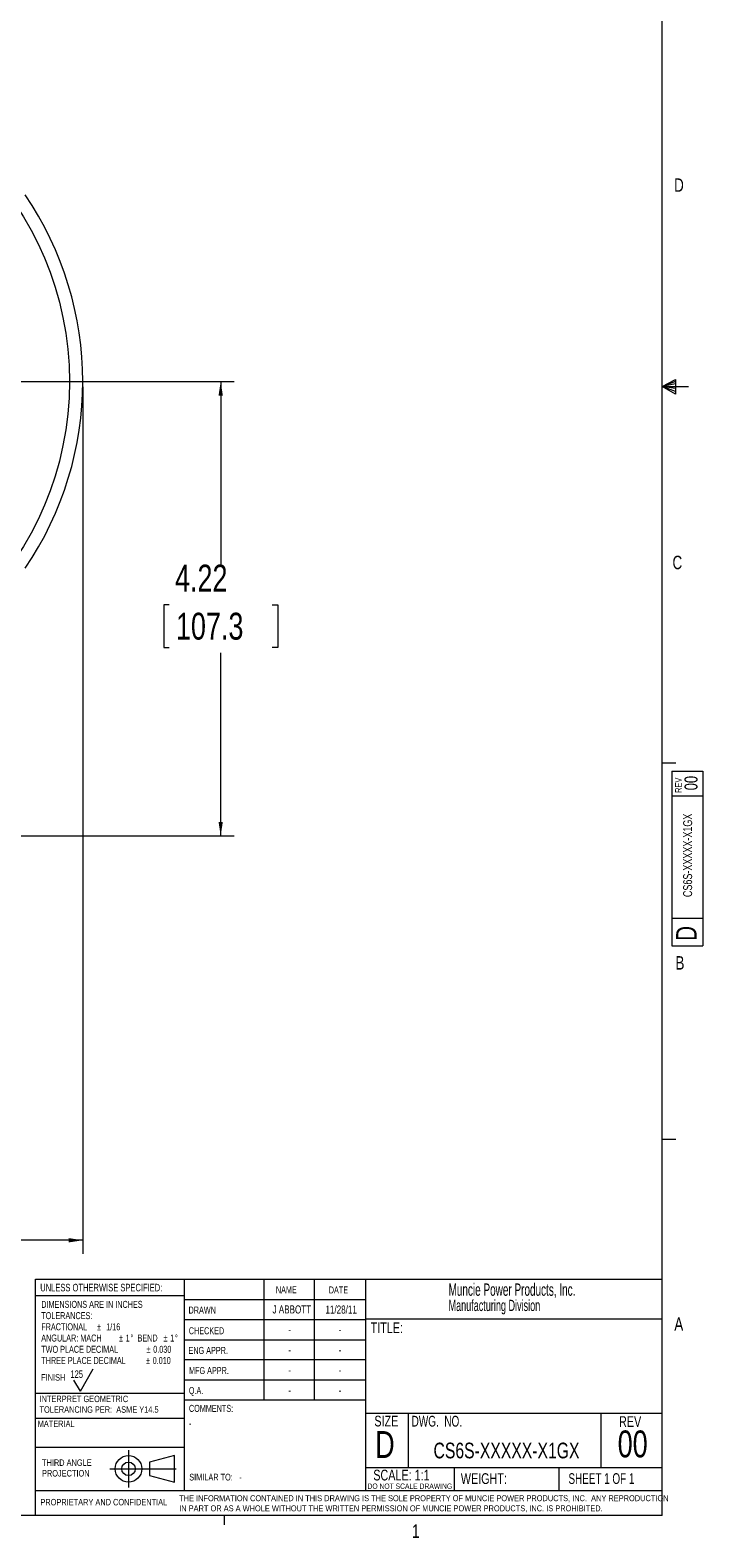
# Model space of a CAD drawing. Header units: inches. Extents: x 0.3 to 33.9, y 0.2 to 21.7.
# Tile 19 of 23: x 27.6 to 33.9, y 0.2 to 14.2. Entities that reach past the tile are written whole.
import ezdxf

# ---------------------------------------------------------------- set-up
doc = ezdxf.new("R2010")
doc.units = ezdxf.units.IN
doc.header["$MEASUREMENT"] = 0
doc.header["$PDSIZE"] = -1
doc.linetypes.add('CENTERX2', pattern=[0.8, 0.5, -0.1, 0.1, -0.1])
doc.layers.add('BORDER', color=7, linetype='Continuous', lineweight=15)
doc.layers.add('SLD-0', color=7, linetype='Continuous', lineweight=15)
doc.styles.add('SLDTEXTSTYLE0', font='TXT', dxfattribs={"width": 0.75})
doc.styles.add('SLDTEXTSTYLE1', font='TXT', dxfattribs={"width": 0.605})
doc.styles.add('SLDTEXTSTYLE2', font='TXT', dxfattribs={"width": 0.694444})
doc.styles.add('SLDTEXTSTYLE3', font='TXT', dxfattribs={"width": 0.6875})
doc.dimstyles.new('SLDDIMSTYLE0', dxfattribs={"dimtxt": 0.25, "dimasz": 0.13, "dimexe": 0, "dimexo": 0.0625, "dimgap": 0.0625, "dimtad": 0, "dimtih": 1, "dimtoh": 1, "dimdec": 4, "dimrnd": 1e-09, "dimzin": 12, "dimdsep": 46, "dimtxsty": 'SLDTEXTSTYLE0', "dimsah": 1, "dimcen": 0.09, "dimadec": 0, "dimazin": 3, "dimtfac": 1, "dimtdec": 4, "dimtofl": 0, "dimtmove": 0, "dimatfit": 3, "dimfxl": 1, "dimfrac": 2, "dimtolj": 1, "dimtzin": 12, "dimarcsym": 0})

# ---------------------------------------------------------------- blocks, each defined once
blk = doc.blocks.new('Block1')
at = {"layer": 'SLD-0', "color": 1, "linetype": 'CENTERX2'}
for p, q in [((3.162, 0.867), (3.162, 0.522)), ((2.989, 0.695), (3.334, 0.695))]:
    blk.add_line(p, q, dxfattribs=at)
at = {"layer": 'SLD-0', "color": 1}
for p, q in [((3.589, 0.818), (3.359, 0.758)), ((3.359, 0.758), (3.359, 0.632)), ((3.589, 0.571), (3.589, 0.818)), ((3.334, 0.695), (3.604, 0.695)), ((3.359, 0.632), (3.589, 0.571))]:
    blk.add_line(p, q, dxfattribs=at)
for radius in [0.124, 0.0629]:
    blk.add_circle((3.162, 0.695), radius, dxfattribs=at)
blk = doc.blocks.new('SW_NOTE_0')
at = {"layer": 'SLD-0', "color": 0, "char_height": 0.06, "attachment_point": 1, "style": 'SLDTEXTSTYLE0'}
for s, insert in [('THIRD ANGLE', (0, 0.077)), ('PROJECTION', (0, -0.022))]:
    blk.add_mtext(s, dxfattribs=dict(at, insert=insert))
blk = doc.blocks.new('SW_NOTE_1')
at = {"layer": 'SLD-0', "color": 0, "char_height": 0.055, "attachment_point": 1, "style": 'SLDTEXTSTYLE0'}
for s, insert in [('THE INFORMATION CONTAINED IN THIS DRAWING IS THE SOLE PROPERTY OF MUNCIE POWER PRODUCTS, INC.  ANY REPRODUCTION', (0, 0.071)), ('IN PART OR AS A WHOLE WITHOUT THE WRITTEN PERMISSION OF MUNCIE POWER PRODUCTS, INC. IS PROHIBITED.', (0, -0.023))]:
    blk.add_mtext(s, dxfattribs=dict(at, insert=insert))
blk = doc.blocks.new('SW_NOTE_2')
at = {"layer": 'SLD-0', "color": 0, "char_height": 0.065, "attachment_point": 1, "style": 'SLDTEXTSTYLE0'}
for s, insert in [('DIMENSIONS ARE IN INCHES', (0, 0.084)), ('TOLERANCES:', (0, -0.021)), ('FRACTIONAL', (0, -0.125)), ('%%p', (0.518, -0.125)), ('1/16', (0.604, -0.125)), ('ANGULAR: MACH', (0, -0.229)), ('%%p', (0.723, -0.229)), ('1', (0.785, -0.229)), ('%%d', (0.829, -0.229)), ('BEND', (0.895, -0.229)), ('%%p', (1.137, -0.229)), ('1', (1.199, -0.229)), ('%%d', (1.243, -0.229)), ('TWO PLACE DECIMAL', (0, -0.334)), ('%%p', (0.979, -0.334)), ('0.030', (1.041, -0.334)), ('THREE PLACE DECIMAL', (0, -0.438)), ('%%p', (0.974, -0.438)), ('0.010', (1.036, -0.438))]:
    blk.add_mtext(s, dxfattribs=dict(at, insert=insert))
blk = doc.blocks.new('SW_NOTE_3')
at = {"layer": 'SLD-0', "color": 0, "char_height": 0.06, "attachment_point": 1, "style": 'SLDTEXTSTYLE0'}
for s, insert in [('INTERPRET GEOMETRIC', (0, 0.077)), ('TOLERANCING PER:  ASME Y14.5', (0, -0.022))]:
    blk.add_mtext(s, dxfattribs=dict(at, insert=insert))
blk = doc.blocks.new('SW_NOTE_4')
at = {"layer": 'SLD-0', "color": 0, "attachment_point": 1, "style": 'SLDTEXTSTYLE1'}
for s, insert, char_height in [('Muncie Power Products, Inc.', (0, 0.147), 0.11458), ('Manufacturing Division', (0, -0.005), 0.10417)]:
    blk.add_mtext(s, dxfattribs=dict(at, insert=insert, char_height=char_height))
blk = doc.blocks.new('*D11')
at = {"layer": 'SLD-0'}
for p, q in [((28.133, 10.906), (28.133, 2.846)), ((23.803, 6.901), (23.803, 2.846)), ((23.803, 2.971), (25.349, 2.971)), ((25.489, 3.008), (25.438, 3.008)), ((25.438, 3.008), (25.438, 2.611)), ((26.447, 3.008), (26.498, 3.008)), ((26.498, 3.008), (26.498, 2.611)), ((28.133, 2.971), (26.587, 2.971)), ((25.438, 2.611), (25.489, 2.611)), ((26.498, 2.611), (26.447, 2.611))]:
    blk.add_line(p, q, dxfattribs=at)
for points in [[(23.803, 2.971), (23.933, 2.951), (23.933, 2.991)], [(28.133, 2.971), (28.003, 2.991), (28.003, 2.951)]]:
    blk.add_solid(points, dxfattribs=at)
at = {"layer": 'SLD-0', "char_height": 0.25, "attachment_point": 1, "style": 'SLDTEXTSTYLE0'}
for s, insert in [('4.33', (25.543, 3.381, 0.004)), ('110.0', (25.552, 2.934, 0.004))]:
    blk.add_mtext(s, dxfattribs=dict(at, insert=insert))
blk = doc.blocks.new('*D16')
at = {"layer": 'SLD-0'}
for p, q in [((26.117, 10.956), (29.541, 10.956)), ((29.416, 10.956), (29.416, 9.254)), ((28.937, 8.88), (28.886, 8.88)), ((28.886, 8.88), (28.886, 8.483)), ((29.895, 8.88), (29.946, 8.88)), ((29.946, 8.88), (29.946, 8.483)), ((28.886, 8.483), (28.937, 8.483)), ((29.416, 6.731), (29.416, 8.433)), ((29.946, 8.483), (29.895, 8.483)), ((25.664, 6.731), (29.541, 6.731))]:
    blk.add_line(p, q, dxfattribs=at)
for points in [[(29.416, 10.956), (29.396, 10.826), (29.436, 10.826)], [(29.416, 6.731), (29.436, 6.861), (29.396, 6.861)]]:
    blk.add_solid(points, dxfattribs=at)
at = {"layer": 'SLD-0', "char_height": 0.25, "attachment_point": 1, "style": 'SLDTEXTSTYLE0'}
for s, insert in [('4.22', (28.991, 9.253, -1.494)), ('107.3', (29, 8.806, -1.494))]:
    blk.add_mtext(s, dxfattribs=dict(at, insert=insert))

msp = doc.modelspace()

# ---------------------------------------------------------------- linework, layer by layer
at = {"color": 7, "linetype": 'Continuous', "lineweight": 15}
msp.add_circle((25.05303, 10.95577), 2.95632, dxfattribs=at)
msp.add_arc((25.05303, 10.95577), 3.08, 325.683879, 34.316121, dxfattribs=at)
at = {"layer": 'BORDER'}
for p, q in [((27.6942, 0.6448), (27.6942, 2.60915)), ((27.6942, 2.60915), (33.52288, 2.60915)), ((29.07565, 2.60915), (29.07565, 0.6448)), ((29.81658, 2.60915), (29.81658, 1.48415)), ((30.28511, 2.60915), (30.28511, 1.48415)), ((30.76416, 2.60915), (30.76416, 0.6448)), ((29.07565, 2.45481), (27.6942, 2.45481)), ((29.07565, 2.42165), (30.76416, 2.42165)), ((29.07565, 2.23415), (30.76416, 2.23415)), ((30.76416, 2.242), (33.52288, 2.242)), ((29.07565, 2.04665), (30.76416, 2.04665)), ((30.76416, 1.85915), (29.07565, 1.85915)), ((28.11103, 1.56667), (28.23103, 1.77452)), ((27.6942, 1.54993), (29.07565, 1.54993)), ((28.11103, 1.56667), (28.05103, 1.67059)), ((30.76416, 1.67165), (29.07565, 1.67165)), ((30.76416, 1.48415), (29.07259, 1.48415)), ((27.6942, 1.31731), (29.07565, 1.31731)), ((30.76416, 1.36466), (33.52288, 1.36466)), ((31.1597, 1.36466), (31.1597, 0.85768)), ((32.95094, 1.36466), (32.95094, 0.85768)), ((27.6942, 1.04731), (29.07565, 1.04731)), ((30.76416, 0.85768), (33.52288, 0.85768)), ((31.5873, 0.85768), (31.5873, 0.6448)), ((32.55921, 0.85768), (32.55921, 0.6448)), ((27.69114, 0.6448), (27.69114, 0.4106)), ((27.69114, 0.6448), (33.52288, 0.6448))]:
    msp.add_line(p, q, dxfattribs=at)
at = {"layer": 'SLD-0'}
for p, q in [((33.52288, 0.4106), (33.52288, 21.4106)), ((33.52288, 10.9106), (33.64687, 10.97614)), ((33.64687, 10.95768), (33.52288, 10.9106)), ((33.64687, 10.97614), (33.64687, 10.83733)), ((33.64687, 10.93372), (33.52288, 10.9106)), ((33.64687, 10.89135), (33.52288, 10.9106)), ((33.64687, 10.86464), (33.52288, 10.9106)), ((33.64687, 10.83733), (33.52288, 10.9106)), ((33.52288, 10.9106), (33.76592, 10.9106)), ((33.52288, 7.4106), (33.64788, 7.4106)), ((33.61007, 7.33155), (33.89987, 7.33155)), ((33.61007, 7.33155), (33.61007, 5.70895)), ((33.89987, 7.33155), (33.89987, 5.70895)), ((33.89987, 7.09941), (33.61007, 7.09941)), ((33.61007, 5.96501), (33.89987, 5.96501)), ((33.61007, 5.70895), (33.89987, 5.70895)), ((33.52288, 3.9106), (33.64788, 3.9106)), ((33.52288, 0.4106), (0.52288, 0.4106)), ((29.44788, 0.4106), (29.44788, 0.3258))]:
    msp.add_line(p, q, dxfattribs=at)
msp.add_point((28.13303, 10.95577), dxfattribs=at)

# ---------------------------------------------------------------- block references
at = {"color": 7, "linetype": 'Continuous'}
msp.add_blockref('Block1', (25.39646, 0.1508), dxfattribs=at)
at = {"layer": 'SLD-0'}
for name, p in [('SW_NOTE_4', (31.53501, 2.42217)), ('SW_NOTE_2', (27.74737, 2.32361)), ('SW_NOTE_3', (27.73135, 1.44904)), ('SW_NOTE_0', (27.7542, 0.85635)), ('SW_NOTE_1', (29.03006, 0.52905))]:
    msp.add_blockref(name, p, dxfattribs=at)

# ---------------------------------------------------------------- texts
at = {"color": 7, "linetype": 'Continuous', "lineweight": 0, "char_height": 0.125, "attachment_point": 1, "style": 'SLDTEXTSTYLE0'}
for s, insert in [('D', (33.6323, 12.84506)), ('C', (33.61746, 9.33603)), ('B', (33.64505, 5.61286)), ('A', (33.63405, 2.25433)), ('1', (31.19544, 0.32903))]:
    msp.add_mtext(s, dxfattribs=dict(at, insert=insert))
at = {"color": 7, "linetype": 'Continuous', "lineweight": 0, "rotation": 90, "style": 'SLDTEXTSTYLE0'}
for s, insert, char_height, attachment_point in [('00', (33.72971, 7.22198), 0.12, 2), ('REV', (33.64215, 7.13138), 0.06, 1), ('CS6S-XXXXX-X1GX', (33.7167, 6.54978), 0.0833333, 2), ('D', (33.65132, 5.75594), 0.19, 1)]:
    msp.add_mtext(s, dxfattribs=dict(at, insert=insert, char_height=char_height, attachment_point=attachment_point))
at = {"layer": 'BORDER', "style": 'SLDTEXTSTYLE0'}
for s, insert, char_height, attachment_point in [('125', (28.01793, 1.76076), 0.07, 1), ('00', (33.24733, 1.20242), 0.25, 2), ('CS6S-XXXXX-X1GX', (32.07392, 1.08917), 0.1458333, 2), ('-', (29.58809, 0.79987), 0.0625, 1), ('PROPRIETARY AND CONFIDENTIAL', (27.73944, 0.56619), 0.06, 1)]:
    msp.add_mtext(s, dxfattribs=dict(at, insert=insert, char_height=char_height, attachment_point=attachment_point))
at = {"layer": 'SLD-0'}
for s, insert, char_height, attachment_point, style in [('UNLESS OTHERWISE SPECIFIED:', (27.73776, 2.56602), 0.07, 1, 'SLDTEXTSTYLE0'), ('NAME', (29.92933, 2.54334), 0.065, 1, 'SLDTEXTSTYLE0'), ('DATE', (30.4211, 2.54161), 0.065, 1, 'SLDTEXTSTYLE0'), ('DRAWN', (29.11723, 2.35436), 0.065, 1, 'SLDTEXTSTYLE0'), ('J ABBOTT', (30.07753, 2.3655), 0.075, 2, 'SLDTEXTSTYLE0'), ('11/28/11', (30.5363, 2.36436), 0.075, 2, 'SLDTEXTSTYLE0'), ('CHECKED', (29.11936, 2.162), 0.065, 1, 'SLDTEXTSTYLE0'), ('-', (30.05737, 2.17686), 0.075, 2, 'SLDTEXTSTYLE0'), ('-', (30.52589, 2.17686), 0.075, 2, 'SLDTEXTSTYLE0'), ('TITLE:', (30.81002, 2.20751), 0.1, 1, 'SLDTEXTSTYLE0'), ('ENG APPR.', (29.11647, 1.97948), 0.065, 1, 'SLDTEXTSTYLE0'), ('-', (30.05737, 1.98936), 0.075, 2, 'SLDTEXTSTYLE0'), ('-', (30.52589, 1.98936), 0.075, 2, 'SLDTEXTSTYLE0'), ('FINISH', (27.74662, 1.72599), 0.06, 1, 'SLDTEXTSTYLE0'), ('MFG APPR.', (29.12142, 1.79226), 0.065, 1, 'SLDTEXTSTYLE0'), ('-', (30.05737, 1.80186), 0.075, 2, 'SLDTEXTSTYLE0'), ('-', (30.52589, 1.80186), 0.075, 2, 'SLDTEXTSTYLE0'), ('Q.A.', (29.11979, 1.60634), 0.065, 1, 'SLDTEXTSTYLE0'), ('-', (30.05737, 1.61436), 0.075, 2, 'SLDTEXTSTYLE0'), ('-', (30.52589, 1.61436), 0.075, 2, 'SLDTEXTSTYLE0'), ('COMMENTS:', (29.12067, 1.44042), 0.065, 1, 'SLDTEXTSTYLE0'), ('MATERIAL', (27.71414, 1.29434), 0.06, 1, 'SLDTEXTSTYLE0'), ('-', (29.12088, 1.29987), 0.0625, 1, 'SLDTEXTSTYLE0'), ('SIZE', (30.84491, 1.34), 0.1, 1, 'SLDTEXTSTYLE0'), ('DWG.  NO.', (31.19141, 1.3386), 0.1, 1, 'SLDTEXTSTYLE2'), ('REV', (33.12071, 1.33469), 0.1, 1, 'SLDTEXTSTYLE0'), ('D', (30.8528, 1.19694), 0.25, 1, 'SLDTEXTSTYLE0'), ('SIMILAR TO:', (29.12367, 0.79987), 0.0625, 1, 'SLDTEXTSTYLE0'), ('DO NOT SCALE DRAWING', (31.17503, 0.70917), 0.05, 2, 'SLDTEXTSTYLE0'), ('SCALE: 1:1', (30.83503, 0.8377), 0.1, 1, 'SLDTEXTSTYLE0'), ('WEIGHT:', (31.64911, 0.80482), 0.1, 1, 'SLDTEXTSTYLE0'), ('SHEET 1 OF 1', (32.65008, 0.80515), 0.1, 1, 'SLDTEXTSTYLE3')]:
    msp.add_mtext(s, dxfattribs=dict(at, insert=insert, char_height=char_height, attachment_point=attachment_point, style=style))

# ---------------------------------------------------------------- dimensions: what is measured, and where the dimension line sits
dim = msp.add_linear_dim(base=(23.80303, 2.97148), p1=(28.13303, 10.95577), p2=(23.80303, 6.95067), dimstyle='SLDDIMSTYLE0', dxfattribs=at)
dim.commit()
dim.dimension.update_dxf_attribs({"geometry": '*D11', "text_midpoint": (25.96803, 2.97148), "dimtype": 160})
dim = msp.add_linear_dim(base=(29.41611, 6.73117), p1=(26.06678, 10.95577), p2=(25.61395, 6.73117), angle=90, dimstyle='SLDDIMSTYLE0', dxfattribs=at)
dim.commit()
dim.dimension.update_dxf_attribs({"geometry": '*D16', "text_midpoint": (29.41611, 8.84347), "dimtype": 160})

doc.saveas('drawing.dxf')
